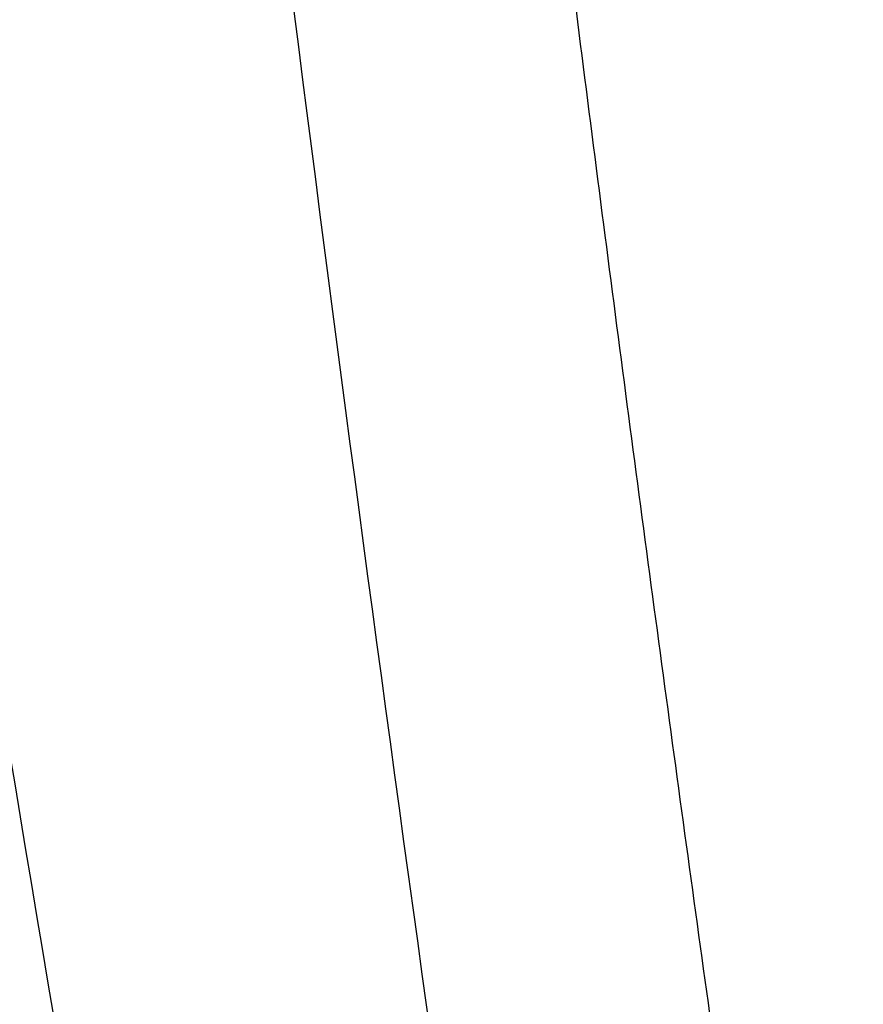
# Model space of a CAD drawing. Header units: millimetres. Extents: x 15231 to 16570, y 10019 to 11489.
# Tile 81 of 206: x 16384 to 16398, y 10265 to 10282. Entities that reach past the tile are written whole.
import ezdxf

# ---------------------------------------------------------------- set-up
doc = ezdxf.new("R2010")
doc.units = ezdxf.units.MM

msp = doc.modelspace()

# ---------------------------------------------------------------- linework, layer by layer
at = {"color": 7, "linetype": 'Continuous', "lineweight": 25}
for points, knots in [([(16386.844, 10343.726), (16386.922, 10342.738), (16387.08, 10340.762), (16387.325, 10337.794), (16387.576, 10334.823), (16387.836, 10331.849), (16388.102, 10328.872), (16388.376, 10325.891), (16388.657, 10322.908), (16388.945, 10319.921), (16389.24, 10316.931), (16389.543, 10313.938), (16389.853, 10310.942), (16390.171, 10307.943), (16390.495, 10304.941), (16390.827, 10301.935), (16391.166, 10298.926), (16391.628, 10294.909), (16392.224, 10289.878), (16392.967, 10283.829), (16393.74, 10277.77), (16394.542, 10271.7), (16395.372, 10265.62), (16396.232, 10259.53), (16397.118, 10253.429), (16397.734, 10249.354), (16398.041, 10247.316)], [0, 0, 0, 0, 0.031233, 0.062465, 0.093696, 0.124926, 0.156156, 0.187386, 0.218616, 0.249847, 0.281078, 0.31231, 0.343544, 0.374779, 0.406016, 0.437255, 0.468497, 0.499741, 0.56229, 0.624831, 0.687364, 0.749893, 0.812419, 0.874944, 0.93747, 1, 1, 1, 1]), ([(16376.53, 10312.237), (16377.966, 10301.399), (16379.546, 10290.479), (16383.01, 10268.486), (16384.891, 10257.424), (16386.928, 10246.301)], [0, 0, 0, 0, 0.5, 0.5, 1, 1, 1, 1])]:
    msp.add_open_spline(points, degree=3, knots=knots, dxfattribs=at)
for points in [[(16387.242, 10248.939), (16382.935, 10272.71), (16379.344, 10296.169), (16376.414, 10319.284)], [(16393.488, 10246.127), (16389.818, 10270.079), (16386.806, 10293.802), (16384.455, 10317.248)]]:
    msp.add_open_spline(points, degree=3, dxfattribs=at)

doc.saveas('drawing.dxf')
